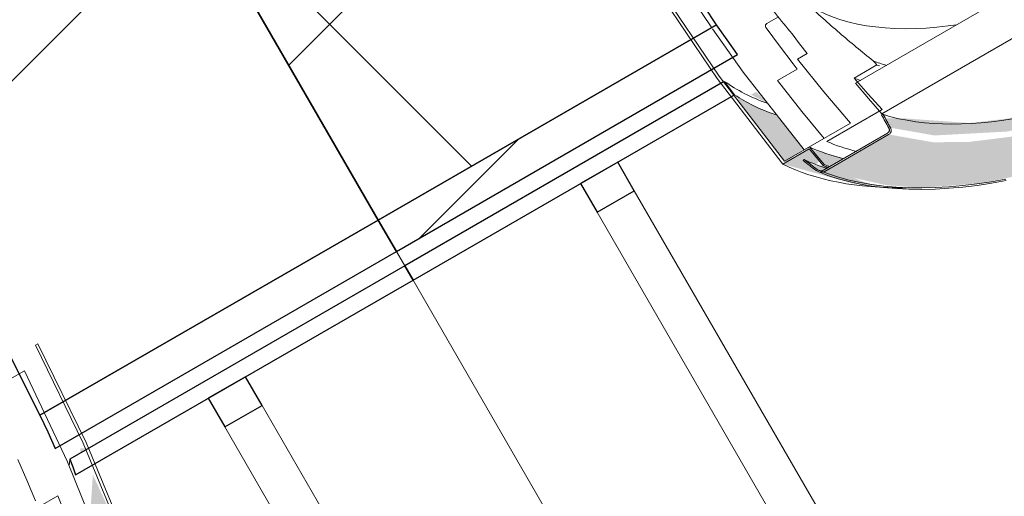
# Model space of a CAD drawing. Header units: centimetres. Extents: x 6036 to 22185, y 5782 to 11383.
# Tile 204 of 256: x 19732 to 19801, y 7336 to 7369. Entities that reach past the tile are written whole.
import ezdxf

# ---------------------------------------------------------------- set-up
doc = ezdxf.new("R2010")
doc.units = ezdxf.units.CM
doc.layers.add('A-GENM', color=13, linetype='Continuous', lineweight=9)
doc.layers.add('S-BEAM', color=12, linetype='Continuous', lineweight=9)

# ---------------------------------------------------------------- blocks, each defined once
blk = doc.blocks.new('GEMO_PanelElewacyjny_OknaGoradDol_Nowe - GEMO_PanelElewacyjny_Standard_240_-V267-7-02 ZestMeble')
at = {"layer": 'S-BEAM'}
h = blk.add_hatch(dxfattribs=at)
h.set_pattern_fill('FP_80', color=256, style=0, pattern_type=2)
h.set_pattern_definition([(15, (-10123.627, -3160.18), (-7.76457, 28.977775), [])])
h.paths.add_polyline_path([(-120, -445.257), (-92.5, -445.257), (-92.729, -442.717), (-120, -442.717)])
h.paths.add_polyline_path([(-120, -413.156), (-93.1, -413.156), (-93.1, -410.616), (-120, -410.616)])
h.paths.add_polyline_path([(-27.5, -445.257), (27.5, -445.257), (27.271, -442.717), (-27.28, -442.813), (-27.379, -443.989)])
h.paths.add_polyline_path([(-26.9, -413.156), (26.9, -413.156), (26.9, -410.616), (-26.9, -410.616)])
h.paths.add_polyline_path([(92.5, -445.257), (120, -445.257), (120, -442.717), (92.729, -442.717), (92.621, -443.989)])
h.paths.add_polyline_path([(93.1, -413.156), (120, -413.156), (120, -410.616), (93.1, -410.616)])
h = blk.add_hatch(dxfattribs=at)
h.set_pattern_fill('FP_79', color=256, style=0, pattern_type=2)
h.set_pattern_definition([(15, (-10123.63, -3160.18), (-19.41143, 72.44444), []), (105, (-10123.63, -3160.18), (-72.44444, -19.41143), [])])
h.paths.add_polyline_path([(-120, -442.717), (-92.729, -442.717), (-93.1, -433.266), (-93.1, -413.156), (-120, -413.156), (-120, -437.936)])
h.paths.add_polyline_path([(-27.271, -442.717), (27.271, -442.717), (26.9, -432.866), (26.9, -413.156), (-26.9, -413.156), (-26.993, -438.006)])
h.paths.add_polyline_path([(92.729, -442.717), (120, -442.717), (120, -413.156), (93.1, -413.156), (93.007, -438.006)])
at = {"layer": 'S-BEAM', "lineweight": 25}
for p, q in [((-120, -413.156), (-120, -442.717)), ((-120, -442.717), (-92.729, -442.717)), ((-120, -442.717), (-120, -445.257)), ((-92.729, -442.717), (-120, -442.717)), ((-120, -445.257), (-92.5, -445.257)), ((-120, -446.412), (-120, -447.566)), ((-94.307, -446.412), (-120, -446.412)), ((-120, -447.566), (-94.154, -447.566)), ((-103.5, -447.566), (-106.5, -447.566)), ((-106.5, -447.566), (-106.5, -449.876)), ((-103.5, -449.876), (-103.5, -447.566)), ((-106.5, -449.876), (-103.5, -449.876))]:
    blk.add_line(p, q, dxfattribs=at)
at = {"layer": 'S-BEAM'}
for p, q in [((-120, -446.412), (-120, -445.257)), ((-120, -529.839), (-120, -447.566)), ((-106.5, -532.148), (-106.5, -449.876)), ((-103.5, -449.876), (-103.5, -532.148))]:
    blk.add_line(p, q, dxfattribs=at)
at = {"layer": 'S-BEAM', "lineweight": 25, "flags": 128}
for points in [[(-92.729, -442.717), (-93.007, -438.006), (-93.1, -433.266)], [(-92.5, -445.257), (-92.621, -443.989), (-92.729, -442.717)], [(-94.094, -447.566), (-94.162, -446.99), (-94.228, -446.412)]]:
    blk.add_lwpolyline(points, dxfattribs=at)
at = {"layer": 'S-BEAM'}
for centre, start_param, end_param in [((-62.85, -442.91), 3.361165, 3.545071), ((-62.85, -443.776), 3.379603, 3.555221)]:
    blk.add_ellipse(centre, major_axis=(32.15, 0), ratio=0.5, start_param=start_param, end_param=end_param, dxfattribs=at)
blk = doc.blocks.new('GEMO_PanelElewacyjny_OknaGoradDol_Nowe - GEMO_PanelElewacyjny_Standard_240_-V295-7-02 ZestMeble')
at = {"layer": 'S-BEAM'}
h = blk.add_hatch(dxfattribs=at)
h.set_pattern_fill('FP_4', color=256, style=0, pattern_type=2)
h.set_pattern_definition([(15, (-9883.627, -3160.18), (-7.76457, 28.977775), [])])
h.paths.add_polyline_path([(-120, -445.257), (-92.5, -445.257), (-92.729, -442.717), (-120, -442.717)])
h.paths.add_polyline_path([(-120, -413.156), (-93.1, -413.156), (-93.1, -410.616), (-120, -410.616)])
h.paths.add_polyline_path([(-27.5, -445.257), (27.5, -445.257), (27.271, -442.717), (-27.271, -442.717), (-27.379, -443.989)])
h.paths.add_polyline_path([(-26.9, -413.156), (26.9, -413.156), (26.9, -410.616), (-26.9, -410.616)])
h.paths.add_polyline_path([(92.5, -445.257), (120, -445.257), (120, -442.717), (92.729, -442.717), (92.621, -443.989)])
h.paths.add_polyline_path([(93.1, -413.156), (120, -413.156), (120, -410.616), (93.1, -410.616), (93.1, -411.715)])
h = blk.add_hatch(dxfattribs=at)
h.set_pattern_fill('FP_3', color=256, style=0, pattern_type=2)
h.set_pattern_definition([(15, (-9883.63, -3160.18), (-19.41143, 72.44444), []), (105, (-9883.63, -3160.18), (-72.44444, -19.41143), [])])
h.paths.add_polyline_path([(-120, -442.717), (-92.729, -442.717), (-93.1, -430.762), (-93.1, -413.156), (-120, -413.156), (-120, -440.541)])
h.paths.add_polyline_path([(-27.271, -442.717), (27.271, -442.717), (26.9, -433.266), (26.9, -413.156), (-26.9, -413.156), (-26.993, -438.006)])
h.paths.add_polyline_path([(92.729, -442.717), (120, -442.717), (120, -413.156), (93.1, -413.156), (93.007, -438.006)])
at = {"layer": 'S-BEAM', "lineweight": 25}
for p, q in [((120, -442.717), (120, -413.156)), ((92.729, -442.717), (120, -442.717)), ((120, -442.717), (92.729, -442.717)), ((120, -445.257), (120, -442.717)), ((92.5, -445.257), (120, -445.257)), ((120, -446.412), (93.008, -446.412)), ((120, -447.566), (120, -446.412)), ((92.805, -447.566), (120, -447.566)), ((106.5, -447.566), (103.5, -447.566)), ((103.5, -447.566), (103.5, -449.876)), ((106.5, -449.876), (106.5, -447.566)), ((103.5, -449.876), (106.5, -449.876))]:
    blk.add_line(p, q, dxfattribs=at)
at = {"layer": 'S-BEAM'}
for p, q in [((120, -445.257), (120, -446.412)), ((120, -447.566), (120, -529.839)), ((103.5, -532.148), (103.5, -449.876)), ((106.5, -449.876), (106.5, -532.148))]:
    blk.add_line(p, q, dxfattribs=at)
at = {"layer": 'S-BEAM', "lineweight": 25, "flags": 128}
for points in [[(93.1, -433.266), (93.007, -438.006), (92.729, -442.717)], [(92.729, -442.717), (92.621, -443.989), (92.5, -445.257)], [(93.008, -446.412), (92.908, -446.99), (92.805, -447.566)]]:
    blk.add_lwpolyline(points, dxfattribs=at)
at = {"layer": 'S-BEAM'}
blk.add_ellipse((57.85, -440.41), major_axis=(37.15, 0), ratio=0.5, start_param=5.936439, end_param=5.954197, dxfattribs=at)
blk = doc.blocks.new('okno - okno-V364-7-02 ZestMeble')
at = {"layer": 'A-GENM'}
h = blk.add_hatch(color=256, dxfattribs=at)
h.paths.add_polyline_path([(7340.194, 7357.471), (7338.932, 7357.74), (7334.755, 7359.151), (7335.286, 7359.14), (7335.506, 7359.428), (7334.738, 7360.171), (7332.909, 7359.114), (7337.731, 7357.773), (7339.972, 7357.498)])
h.paths.add_polyline_path([(7388.13, 7384.422), (7389.669, 7387.473), (7390.666, 7390.524), (7391.079, 7392.699), (7389.208, 7391.45), (7389.84, 7390.524), (7390.194, 7390.524), (7390.061, 7389.842), (7388.644, 7385.504), (7388.369, 7384.925)])
for points in [[(7342.578, 7357.447), (7347.026, 7357.808), (7352.146, 7358.936), (7355.617, 7360.005), (7361.652, 7362.656), (7370.666, 7367.686), (7377.083, 7372.043), (7378.954, 7373.479), (7382.46, 7376.735), (7386.336, 7381.49), (7388.425, 7385.044), (7389.552, 7387.939), (7390.061, 7389.919), (7385.598, 7387.342), (7384.515, 7384.373), (7381.303, 7379.564), (7380.166, 7378.154), (7377.051, 7375.121), (7370.848, 7370.614), (7363.593, 7366.337), (7359.404, 7364.174), (7352.146, 7361.628), (7350.962, 7361.293), (7345.912, 7360.662), (7343.401, 7360.636), (7340.288, 7361.183), (7335.825, 7358.606), (7340.116, 7357.645)], [(7343.481, 7361.113), (7348.518, 7361.383), (7352.146, 7362.103), (7357.761, 7364.005), (7361.664, 7365.847), (7363.368, 7366.726), (7362.747, 7367.437), (7357.291, 7364.801), (7351.498, 7362.866), (7348.518, 7362.281), (7345.912, 7361.98), (7341.287, 7362.312), (7340.056, 7362.312), (7340.417, 7361.653)], [(7336.199, 7358.955), (7337.197, 7359.531), (7334.934, 7360.102), (7335.825, 7359.061)], [(7338.72, 7357.799), (7335.825, 7358.967), (7334.859, 7359.072), (7335.825, 7358.587), (7338.439, 7357.824)]]:
    blk.add_hatch(color=256, dxfattribs=at).paths.add_polyline_path(points)
h = blk.add_hatch(color=256, dxfattribs=at)
h.paths.add_polyline_path([(7333.161, 7359.26), (7334.334, 7360.171), (7332.483, 7362.458), (7329.749, 7363.748), (7329.95, 7363.305), (7333.017, 7359.31)])
h.paths.add_polyline_path([(7331.822, 7363.38), (7331.05, 7364.161), (7330.675, 7363.96), (7331.46, 7363.563)])
at = {"layer": 'A-GENM', "lineweight": 18}
for p, q in [((7383.642, 7391.136), (7337.981, 7364.773)), ((7339.812, 7362.63), (7384.583, 7388.479)), ((7326.133, 7371.336), (7327.943, 7368.622)), ((7332.597, 7369.398), (7331.775, 7368.924)), ((7333.934, 7366.44), (7334.609, 7366.829)), ((7333.899, 7365.75), (7332.527, 7364.958)), ((7337.893, 7365.122), (7339.472, 7366.034)), ((7335.985, 7360.688), (7339.848, 7362.918)), ((7339.909, 7362.583), (7339.797, 7362.552)), ((7334.388, 7360.102), (7337.621, 7361.968)), ((7340.207, 7361.269), (7335.748, 7358.695)), ((7335.825, 7358.606), (7340.288, 7361.183)), ((7334.755, 7360.313), (7333.017, 7359.31)), ((7332.909, 7359.114), (7334.738, 7360.171)), ((7335.728, 7359.008), (7335.821, 7359.062))]:
    blk.add_line(p, q, dxfattribs=at)
at = {"layer": 'A-GENM', "lineweight": 18, "flags": 128}
for points in [[(7324.033, 7371.456), (7328.32, 7365.094), (7332.909, 7359.114)], [(7333.017, 7359.31), (7328.462, 7365.243), (7324.206, 7371.556)], [(7327.985, 7368.56), (7330.131, 7365.541), (7334.388, 7360.102)], [(7331.734, 7368.633), (7332.667, 7367.365), (7333.614, 7366.119)], [(7334.609, 7366.829), (7334.074, 7367.518), (7333.544, 7368.215)], [(7337.621, 7361.968), (7335.757, 7364.161), (7333.934, 7366.44)], [(7333.614, 7366.119), (7333.756, 7365.934), (7333.899, 7365.75)], [(7339.472, 7366.034), (7339.346, 7366.178), (7339.219, 7366.322)], [(7339.848, 7362.918), (7338.865, 7364.006), (7337.893, 7365.122)], [(7332.527, 7364.958), (7334.237, 7362.787), (7335.794, 7360.911)], [(7337.981, 7364.773), (7338.892, 7363.691), (7339.812, 7362.63)], [(7335.821, 7359.062), (7335.286, 7359.684), (7334.755, 7360.313)], [(7334.738, 7360.171), (7335.232, 7359.587), (7335.728, 7359.008)], [(7334.386, 7359.428), (7334.351, 7359.391), (7334.317, 7359.354)]]:
    blk.add_lwpolyline(points, dxfattribs=at)
at = {"layer": 'A-GENM', "flags": 128}
for points in [[(7334.542, 7370.353), (7334.968, 7370.076), (7335.424, 7369.822), (7335.909, 7369.59), (7336.421, 7369.38), (7336.962, 7369.194), (7337.529, 7369.032), (7338.121, 7368.893), (7338.738, 7368.779), (7339.379, 7368.689), (7340.043, 7368.624), (7340.729, 7368.584), (7341.434, 7368.569), (7342.16, 7368.579), (7342.903, 7368.615), (7343.663, 7368.675), (7344.439, 7368.76), (7345.029, 7368.843)], [(7335.401, 7358.686), (7336.081, 7358.421), (7336.794, 7358.188), (7337.538, 7357.987), (7338.313, 7357.817), (7339.118, 7357.679), (7339.95, 7357.573), (7340.809, 7357.499), (7341.694, 7357.458), (7342.602, 7357.448), (7343.534, 7357.47), (7344.486, 7357.525), (7345.459, 7357.611), (7346.449, 7357.728), (7347.457, 7357.878), (7348.479, 7358.058)], [(7335.362, 7358.593), (7336.047, 7358.327), (7336.765, 7358.092), (7337.515, 7357.89), (7338.294, 7357.719), (7339.103, 7357.58), (7339.939, 7357.474), (7340.802, 7357.4), (7341.691, 7357.358), (7342.603, 7357.348), (7343.538, 7357.37), (7344.494, 7357.425), (7345.469, 7357.511), (7346.463, 7357.629), (7347.473, 7357.779), (7348.498, 7357.96)]]:
    blk.add_lwpolyline(points, dxfattribs=at)
at = {"layer": 'A-GENM', "lineweight": 18}
for centre, radius, start, end in [((7440.634, 7416.835), 114.52, 208.29455, 208.82485), ((7440.196, 7416.723), 113.968, 208.36238, 208.89524), ((7392.933, 7436.713), 97.059, 232.84814, 233.52863), ((7392.75, 7436.506), 96.682, 232.86682, 233.55006)]:
    blk.add_arc(centre, radius, start, end, dxfattribs=at)
at = {"layer": 'A-GENM'}
for centre, major_axis, start_param, end_param in [((7356.767, 7378.16), (21.278, 12.285), 3.566237, 4.712389), ((7355.424, 7380.487), (19.659, 11.35), 3.517393, 3.589015), ((7355.564, 7380.243), (19.659, 11.35), 3.526292, 3.540868), ((7355.564, 7380.243), (21.131, 12.2), 3.498239, 3.529953), ((7358.985, 7379.518), (23.383, 13.5), 3.524101, 3.549678), ((7356.959, 7378.928), (26.197, 15.125), 3.479797, 3.617826), ((7356.647, 7378.368), (24.708, 14.265), 3.498294, 3.62319), ((7357.002, 7378.853), (28.016, 16.175), 3.458932, 3.870942), ((7356.756, 7378.179), (26.391, 15.237), 3.479685, 3.574687), ((7357.565, 7377.878), (26.284, 15.175), 3.507003, 3.527661), ((7357.565, 7377.878), (26.197, 15.125), 3.508268, 3.529006)]:
    blk.add_ellipse(centre, major_axis=major_axis, ratio=0.5, start_param=start_param, end_param=end_param, dxfattribs=at)
at = {"layer": 'A-GENM', "lineweight": 18}
for points in [[(7333.544, 7368.215), (7332.768, 7369.15), (7331.248, 7371.048), (7329.798, 7373.001), (7329.09, 7373.991)], [(7339.219, 7366.322), (7338.42, 7366.958), (7336.846, 7368.261), (7335.323, 7369.628), (7334.573, 7370.328)]]:
    blk.add_open_spline(points, degree=3, dxfattribs=at)
for points, knots in [([(7331.775, 7368.924), (7331.747, 7368.907), (7331.719, 7368.879), (7331.699, 7368.835), (7331.692, 7368.813), (7331.688, 7368.789), (7331.687, 7368.761), (7331.69, 7368.736), (7331.695, 7368.713), (7331.706, 7368.679), (7331.72, 7368.653), (7331.734, 7368.633)], [0, 0, 0, 0, 0.285714, 0.357143, 0.428571, 0.5, 0.571429, 0.678571, 0.732143, 0.785714, 1, 1, 1, 1]), ([(7340.304, 7361.621), (7340.315, 7361.601), (7340.332, 7361.56), (7340.341, 7361.503), (7340.339, 7361.457), (7340.333, 7361.424), (7340.321, 7361.392), (7340.3, 7361.351), (7340.263, 7361.307), (7340.227, 7361.281), (7340.207, 7361.269)], [0, 0, 0, 0, 0.166667, 0.333333, 0.416667, 0.5, 0.583333, 0.666667, 0.833333, 1, 1, 1, 1]), ([(7340.288, 7361.183), (7340.315, 7361.198), (7340.364, 7361.234), (7340.413, 7361.293), (7340.441, 7361.347), (7340.456, 7361.389), (7340.464, 7361.434), (7340.468, 7361.495), (7340.455, 7361.57), (7340.432, 7361.626), (7340.417, 7361.653)], [0, 0, 0, 0, 0.166667, 0.333333, 0.416667, 0.5, 0.583333, 0.666667, 0.833333, 1, 1, 1, 1]), ([(7335.24, 7358.663), (7335.296, 7358.622), (7335.389, 7358.576), (7335.525, 7358.547), (7335.629, 7358.545), (7335.732, 7358.562), (7335.795, 7358.589), (7335.825, 7358.606)], [0, 0, 0, 0, 0.333333, 0.5, 0.666667, 0.833333, 1, 1, 1, 1]), ([(7335.748, 7358.695), (7335.725, 7358.682), (7335.678, 7358.662), (7335.601, 7358.649), (7335.523, 7358.651), (7335.421, 7358.672), (7335.351, 7358.707), (7335.309, 7358.738)], [0, 0, 0, 0, 0.166667, 0.333333, 0.5, 0.666667, 1, 1, 1, 1])]:
    blk.add_open_spline(points, degree=3, knots=knots, dxfattribs=at)
blk = doc.blocks.new('okno - okno-V373-7-02 ZestMeble')
at = {"layer": 'A-GENM'}
h = blk.add_hatch(color=256, dxfattribs=at)
h.paths.add_polyline_path([(7285.53, 7331.76), (7286.911, 7332.756), (7284.741, 7337.409), (7284.613, 7335.477), (7284.457, 7334.653), (7285.562, 7331.912)])
h.paths.add_polyline_path([(7283.884, 7338.943), (7284.22, 7339.257), (7283.867, 7339.257)])
at = {"layer": 'A-GENM', "lineweight": 18}
for p, q in [((7280.906, 7346.557), (7280.732, 7346.457)), ((7279.96, 7344.678), (7277.26, 7343.119)), ((7282.287, 7335.951), (7280.914, 7335.159))]:
    blk.add_line(p, q, dxfattribs=at)
at = {"layer": 'A-GENM', "lineweight": 18, "flags": 128}
for points in [[(7280.732, 7346.457), (7284.072, 7339.614), (7286.933, 7332.703)], [(7287.156, 7332.699), (7284.272, 7339.663), (7280.906, 7346.557)], [(7285.562, 7331.912), (7282.979, 7338.318), (7279.96, 7344.678)], [(7280.738, 7335.591), (7280.131, 7337.034), (7279.5, 7338.476)], [(7284.157, 7331.099), (7283.311, 7333.385), (7282.287, 7335.951)]]:
    blk.add_lwpolyline(points, dxfattribs=at)

msp = doc.modelspace()

# ---------------------------------------------------------------- block references
at = {"layer": 'A-GENM'}
for name in ['okno - okno-V364-7-02 ZestMeble', 'okno - okno-V373-7-02 ZestMeble']:
    msp.add_blockref(name, (12452.319, 0), dxfattribs=at)
at = {"layer": 'S-BEAM', "rotation": 29.99999999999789}
for name, p in [('GEMO_PanelElewacyjny_OknaGoradDol_Nowe - GEMO_PanelElewacyjny_Standard_240_-V267-7-02 ZestMeble', (19639.547, 7798.61)), ('GEMO_PanelElewacyjny_OknaGoradDol_Nowe - GEMO_PanelElewacyjny_Standard_240_-V295-7-02 ZestMeble', (19431.701, 7678.61))]:
    msp.add_blockref(name, p, dxfattribs=at)

doc.saveas('drawing.dxf')
